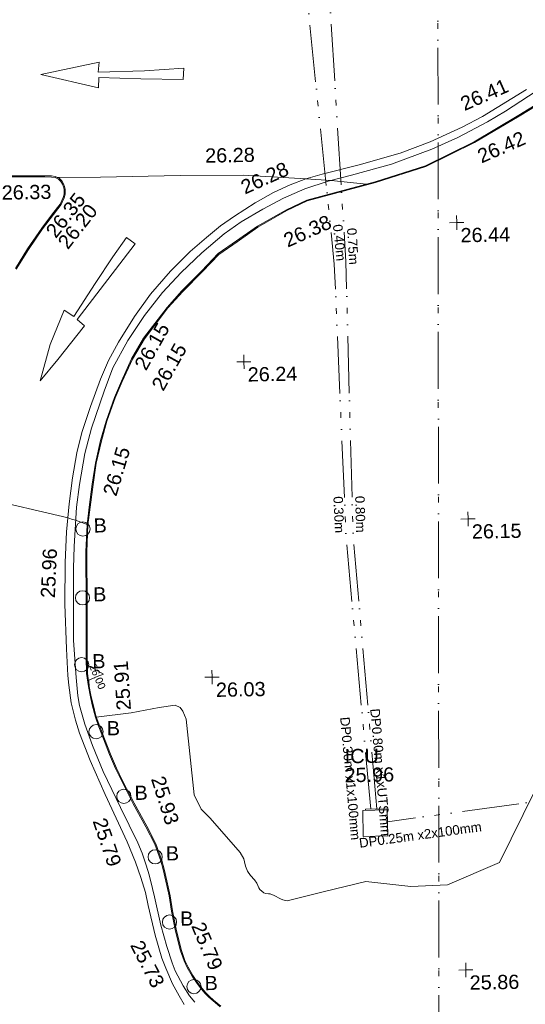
# Model space of a CAD drawing. Header units: millimetres. Extents: x -287732 to 520720, y -88450 to 287754.
# Tile 95 of 256: x -113045 to -99697, y 30207 to 56187. Entities that reach past the tile are written whole.
import ezdxf

# ---------------------------------------------------------------- set-up
doc = ezdxf.new("R2010")
doc.units = ezdxf.units.MM
for name, pattern in [('IMPORT-UG_EIR_QLB2 _2_', [2750, 1500, -300, 0, -300, 150, -300, 0, -200]), ('IMPORT-UG_ELEC_STREET LIGHTING_QLB2 _2_', [2700, 1500, -300, 0, -250, 150, -300, 0, -200]), ('IMPORT-UG_WATER_QLB2 _2_', [2500, 1500, -300, 0, -50, 150, -300, 0, -200])]:
    doc.linetypes.add(name, pattern=pattern)
for name, color, linetype, lineweight, true_color in [('00_TOPO_FURN_BOLLARD', 7, 'Continuous', 9, 0x666666), ('00_TOPO_KERB_BOTTOM', 1, 'Continuous', 9, 0xff0000), ('00_TOPO_KERB_TOP', 7, 'Continuous', 9, 0xa500a5), ('00_TOPO_LEVEL_SPOT', 7, 'Continuous', 9, 0x666666), ('00_TOPO_ROAD_MARKING_ARROWS', 7, 'Continuous', 9, 0x999999), ('00_TOPO_ROAD_MARKING_YELLOW_CONTINUOUS', 40, 'Continuous', 9, 0xffbf00), ('00_TOPO_SERV_IC', 5, 'Continuous', 9, 0x0000ff), ('01_DTM_CONTOUR_MNR', 7, 'Continuous', 9, 0xa5a552), ('01_DTM_CONTOUR_MNR_LABELS', 7, 'Continuous', 9, 0xa5a552), ('12333-PUM-2D-U-0001-C01 - Rev2_REVIT IMPORT_dwg', 7, 'Continuous', 9, 0x767676), ('PUM-EIRCOMM-MH', 6, 'Continuous', 9, 0xff00ff), ('PUM-EIRCOMM-NOTES', 6, 'Continuous', 9, 0xff00ff), ('PUM-EIRCOMM-QLB2', 6, 'IMPORT-UG_EIR_QLB2 _2_', 9, 0xff00ff), ('PUM-WATER-QLB2', 5, 'IMPORT-UG_WATER_QLB2 _2_', 9, 0x0000ff)]:
    doc.layers.add(name, color=color, linetype=linetype, lineweight=lineweight, true_color=true_color)
doc.layers.add('00_TOPO_SURFACE', color=7, linetype='Continuous', lineweight=9)
doc.styles.add('Arial_1', font='arial.ttf', dxfattribs={"height": 250})
doc.styles.add('Swis721 Lt BT_1', font='swissl.ttf', dxfattribs={"height": 200})
doc.styles.add('Swis721 Lt BT_2', font='swissl.ttf', dxfattribs={"height": 375})

# ---------------------------------------------------------------- blocks, each defined once
blk = doc.blocks.new('12333-PUM-2D-U-0001-C01 - Rev2_REVIT IMPORT_dwg_MSL_Bollard_2-2077182-Site Location Plan Proposed')
at = {"layer": '00_TOPO_FURN_BOLLARD', "color": 254, "true_color": 0xcccccc}
blk.add_circle((0, 0), 62.5, dxfattribs=at)
blk = doc.blocks.new('12333-PUM-2D-U-0001-C01 - Rev2_REVIT IMPORT_dwg_MM-2077200-Site Location Plan Proposed')
at = {"layer": '00_TOPO_LEVEL_SPOT', "color": 254, "true_color": 0xcccccc, "flags": 128}
for points in [[(0, -500), (0, 0), (-500, 0)], [(500, 0), (0, 0), (0, 500)]]:
    blk.add_lwpolyline(points, dxfattribs=at)
blk = doc.blocks.new('12333-PUM-2D-U-0001-C01 - Rev2_REVIT IMPORT_dwg_MGS62954_T2_Galway_ITM_3d_Rev1-2077680-Site Location Plan Proposed')
at = {"layer": '00_TOPO_KERB_BOTTOM', "color": 254, "true_color": 0xcccccc, "flags": 128}
for points in [[(533804309, 725611566), (533803040, 725610822), (533801852, 725610146), (533800559, 725609534), (533799225, 725609135), (533797408, 725608682), (533796869, 725608435), (533796094, 725608013), (533795533, 725607635), (533795048, 725607310), (533794607, 725606863), (533794072, 725606345), (533793672, 725605916), (533793038, 725605112), (533792711, 725604573), (533792430, 725603988), (533792240, 725603559), (533792009, 725602946), (533791852, 725602430), (533791707, 725601839), (533791615, 725601283), (533791521, 725600682), (533791458, 725600219), (533791416, 725599501), (533791401, 725598133), (533791377, 725596724), (533791380, 725596293), (533791419, 725595948), (533791459, 725595718), (533791513, 725595461), (533791589, 725595135), (533791680, 725594882), (533791796, 725594558), (533791947, 725594148), (533792098, 725593770), (533792264, 725593416), (533792547, 725592837), (533792871, 725592222), (533793100, 725591757), (533793250, 725591317), (533793309, 725591091), (533793374, 725590780), (533793457, 725590388), (533793514, 725589987), (533793601, 725589501), (533793683, 725589138), (533793728, 725588932), (533793818, 725588667), (533793898, 725588487), (533794022, 725588261), (533794150, 725588061), (533794265, 725587912), (533794360, 725587795), (533794454, 725587699), (533794564, 725587600), (533794752, 725587435)], [(533789177, 725609465), (533790502, 725609444), (533790681, 725609436), (533790781, 725609421), (533790881, 725609371), (533790948, 725609302), (533790992, 725609226), (533791022, 725609156), (533791036, 725609073), (533791037, 725609011), (533791036, 725608949), (533791007, 725608849), (533790919, 725608676), (533790715, 725608422), (533790423, 725608046), (533790036, 725607507), (533789708, 725606996)]]:
    blk.add_lwpolyline(points, dxfattribs=at)
at = {"layer": '00_TOPO_KERB_TOP', "color": 254, "true_color": 0xcccccc, "flags": 128}
for points in [[(533804115, 725611423), (533803053, 725610801), (533801863, 725610123), (533800568, 725609511), (533799232, 725609110), (533797416, 725608658), (533796880, 725608412), (533796107, 725607992), (533795547, 725607614), (533795064, 725607291), (533794624, 725606845), (533794090, 725606327), (533793691, 725605899), (533793058, 725605098), (533792733, 725604561), (533792452, 725603977), (533792263, 725603550), (533792032, 725602938), (533791876, 725602423), (533791732, 725601834), (533791640, 725601279), (533791546, 725600678), (533791482, 725600217), (533791441, 725599500), (533791426, 725598133), (533791402, 725596724), (533791405, 725596294), (533791444, 725595952), (533791483, 725595723), (533791537, 725595466), (533791613, 725595142), (533791703, 725594890), (533791820, 725594566), (533791970, 725594157), (533792121, 725593780), (533792287, 725593427), (533792570, 725592848), (533792894, 725592234), (533793123, 725591767), (533793274, 725591324), (533793334, 725591097), (533793399, 725590785), (533793481, 725590393), (533793539, 725589991), (533793625, 725589506), (533793708, 725589144), (533793752, 725588938), (533793842, 725588676), (533793920, 725588499), (533794044, 725588273), (533794171, 725588076), (533794285, 725587928), (533794379, 725587812), (533794471, 725587717), (533794580, 725587618), (533794768, 725587455)], [(533789177, 725609437), (533790501, 725609416), (533790678, 725609408), (533790773, 725609394), (533790864, 725609348), (533790926, 725609285), (533790967, 725609214), (533790994, 725609148), (533791008, 725609070), (533791009, 725609012), (533791008, 725608953), (533790981, 725608860), (533790895, 725608691), (533790693, 725608439), (533790401, 725608062), (533790013, 725607523), (533789684, 725607011)]]:
    blk.add_lwpolyline(points, dxfattribs=at)
at = {"layer": '00_TOPO_ROAD_MARKING_ARROWS', "color": 254, "true_color": 0xcccccc, "flags": 128}
for points in [[(533790450, 725612120), (533791990, 725612420), (533791960, 725612150), (533793180, 725612170), (533794220, 725612220), (533794200, 725611920), (533793080, 725611960), (533791980, 725612010), (533791960, 725611740)], [(533792630, 725607780), (533792260, 725607270), (533791780, 725606580), (533791210, 725605720), (533790950, 725605890), (533790570, 725604990), (533790290, 725604040), (533790760, 725604590), (533791480, 725605470), (533791290, 725605640), (533792860, 725607610)]]:
    blk.add_lwpolyline(points, close=True, dxfattribs=at)
at = {"layer": '00_TOPO_ROAD_MARKING_YELLOW_CONTINUOUS', "color": 254, "true_color": 0xcccccc, "flags": 128}
for points in [[(533803260, 725611500), (533802080, 725610810), (533801540, 725610530), (533800690, 725610160), (533799890, 725609880), (533798810, 725609590), (533797830, 725609360), (533797390, 725609240), (533796980, 725609090), (533796530, 725608900), (533796040, 725608630), (533795490, 725608290), (533795120, 725608040), (533794740, 725607740), (533794310, 725607380), (533793780, 725606870), (533793240, 725606270), (533792810, 725605690), (533792370, 725605020), (533792100, 725604540), (533791880, 725604050), (533791600, 725603340), (533791360, 725602650), (533791220, 725602120), (533791100, 725601460), (533791000, 725600780), (533790910, 725600040), (533790860, 725599230), (533790840, 725598130), (533790860, 725596950), (533790880, 725596250), (533790900, 725595990), (533790960, 725595530), (533791060, 725595070), (533791160, 725594720), (533791430, 725594000), (533791810, 725593090), (533792370, 725591830), (533792580, 725591290), (533792720, 725590890), (533792830, 725590490), (533792900, 725590140), (533793070, 725589360), (533793230, 725588750), (533793330, 725588480), (533793500, 725588070), (533793670, 725587750), (533793800, 725587520)], [(533803510, 725611450), (533802690, 725610940), (533802210, 725610660), (533801420, 725610260), (533800730, 725609970), (533799660, 725609590), (533798600, 725609320), (533797980, 725609170), (533797360, 725608980), (533796790, 725608740), (533796240, 725608460), (533795670, 725608140), (533795210, 725607830), (533794610, 725607340), (533794060, 725606830), (533793560, 725606310), (533793070, 725605710), (533792620, 725605060), (533792210, 725604350), (533791970, 725603730), (533791620, 725602760), (533791430, 725602100), (533791280, 725601280), (533791190, 725600690), (533791110, 725599650), (533791080, 725599080), (533791050, 725597170), (533791100, 725596190), (533791140, 725595710), (533791180, 725595450), (533791310, 725594960), (533791500, 725594390), (533791770, 725593700), (533792210, 725592740), (533792650, 725591800), (533792760, 725591530), (533792860, 725591210), (533792940, 725590950), (533793020, 725590590), (533793070, 725590370), (533793220, 725589620), (533793370, 725589050), (533793500, 725588620), (533793580, 725588410), (533793780, 725588010), (533793950, 725587740), (533794080, 725587570)]]:
    blk.add_lwpolyline(points, dxfattribs=at)
at = {"layer": '00_TOPO_SERV_IC', "color": 254, "true_color": 0xcccccc}
for p, q in [((533798602, 725591869), (533798602, 725592554)), ((533799250, 725592554), (533798602, 725592554)), ((533799250, 725591869), (533799250, 725592554)), ((533798602, 725591869), (533799250, 725591869))]:
    blk.add_line(p, q, dxfattribs=at)
at = {"layer": '00_TOPO_SURFACE', "color": 254, "true_color": 0xcccccc, "flags": 128}
blk.add_lwpolyline([(533790831, 725609396), (533791970, 725609380), (533794080, 725609390), (533795740, 725609370), (533797390, 725609240), (533798060, 725609189), (533798991, 725609076)], dxfattribs=at)
at = {"layer": '01_DTM_CONTOUR_MNR', "color": 254, "true_color": 0xcccccc, "flags": 128}
blk.add_lwpolyline([(533803154, 725592991), (533802192, 725591113), (533800805, 725590556), (533799836, 725590526), (533798650, 725590673), (533797556, 725590434), (533796564, 725590206), (533796456, 725590231), (533796396, 725590261), (533796226, 725590346), (533796124, 725590394), (533796081, 725590396), (533795999, 725590404), (533795956, 725590428), (533795855, 725590513), (533795827, 725590561), (533795773, 725590684), (533795711, 725590771), (533795612, 725590890), (533795535, 725591006), (533795488, 725591140), (533795462, 725591254), (533795439, 725591333), (533795352, 725591498), (533794576, 725592418), (533794340, 725592658), (533794158, 725593041), (533793984, 725595045), (533793904, 725595253), (533793835, 725595355), (533793697, 725595417), (533793277, 725595367), (533792534, 725595239), (533791610, 725595140), (533791536, 725595469), (533791481, 725595709), (533791441, 725595940), (533791430, 725596120), (533791655, 725596206), (533791826, 725596271), (533791410, 725596510), (533791399, 725596702), (533791399, 725596720), (533791400, 725596838), (533791415, 725598130), (533791422, 725599226), (533791431, 725599500), (533791460, 725600220), (533791160, 725600340), (533791053, 725600371), (533790960, 725600410), (533788700, 725600980)], dxfattribs=at)
for name, p, xscale, yscale, zscale in [('12333-PUM-2D-U-0001-C01 - Rev2_REVIT IMPORT_dwg_MM-2077200-Site Location Plan Proposed', (533801354, 725608019), 0.375, 0.375, 0.375), ('12333-PUM-2D-U-0001-C01 - Rev2_REVIT IMPORT_dwg_MM-2077200-Site Location Plan Proposed', (533795673, 725604444), 0.375, 0.375, 0.375), ('12333-PUM-2D-U-0001-C01 - Rev2_REVIT IMPORT_dwg_MSL_Bollard_2-2077182-Site Location Plan Proposed', (533791348, 725600108), 3, 3, 3), ('12333-PUM-2D-U-0001-C01 - Rev2_REVIT IMPORT_dwg_MM-2077200-Site Location Plan Proposed', (533801517, 725600196), 0.375, 0.375, 0.375), ('12333-PUM-2D-U-0001-C01 - Rev2_REVIT IMPORT_dwg_MSL_Bollard_2-2077182-Site Location Plan Proposed', (533791304, 725598292), 3, 3, 3), ('12333-PUM-2D-U-0001-C01 - Rev2_REVIT IMPORT_dwg_MSL_Bollard_2-2077182-Site Location Plan Proposed', (533791250, 725596527), 3, 3, 3), ('12333-PUM-2D-U-0001-C01 - Rev2_REVIT IMPORT_dwg_MM-2077200-Site Location Plan Proposed', (533794689, 725596139), 0.375, 0.375, 0.375), ('12333-PUM-2D-U-0001-C01 - Rev2_REVIT IMPORT_dwg_MSL_Bollard_2-2077182-Site Location Plan Proposed', (533791602, 725594752), 3, 3, 3), ('12333-PUM-2D-U-0001-C01 - Rev2_REVIT IMPORT_dwg_MSL_Bollard_2-2077182-Site Location Plan Proposed', (533792305, 725593036), 3, 3, 3), ('12333-PUM-2D-U-0001-C01 - Rev2_REVIT IMPORT_dwg_MSL_Bollard_2-2077182-Site Location Plan Proposed', (533793104, 725591424), 3, 3, 3), ('12333-PUM-2D-U-0001-C01 - Rev2_REVIT IMPORT_dwg_MSL_Bollard_2-2077182-Site Location Plan Proposed', (533793451, 725589697), 3, 3, 3), ('12333-PUM-2D-U-0001-C01 - Rev2_REVIT IMPORT_dwg_MM-2077200-Site Location Plan Proposed', (533801251, 725588298), 0.375, 0.375, 0.375), ('12333-PUM-2D-U-0001-C01 - Rev2_REVIT IMPORT_dwg_MSL_Bollard_2-2077182-Site Location Plan Proposed', (533794067, 725587984), 3, 3, 3)]:
    blk.add_blockref(name, p, dxfattribs=dict(xscale=xscale, yscale=yscale, zscale=zscale))
at = {"layer": '00_TOPO_FURN_BOLLARD', "char_height": 375, "width": 398.91, "attachment_point": 1, "line_spacing_factor": 1.005062, "style": 'Swis721 Lt BT_2'}
for insert in [(533791631, 725600383), (533791587, 725598566), (533791533, 725596801), (533791885, 725595026), (533792587, 725593310), (533793386, 725591698), (533793734, 725589971), (533794350, 725588258)]:
    blk.add_mtext('B', dxfattribs=dict(at, insert=insert))
at = {"layer": '00_TOPO_KERB_BOTTOM', "color": 251, "true_color": 0x666666, "char_height": 375, "width": 1495.9, "attachment_point": 1, "line_spacing_factor": 1.005062, "style": 'Swis721 Lt BT_2'}
for s, insert, rotation in [('26.42', (533801890, 725609911), 22.7494), ('26.20', (533790787, 725607704), 50.9008), ('26.15', (533793207, 725603874), 59.8492), ('25.91', (533792159, 725595297), 92.854), ('25.79', (533794366, 725589725), 291.6825)]:
    blk.add_mtext(s, dxfattribs=dict(at, insert=insert, rotation=rotation))
at = {"layer": '00_TOPO_KERB_TOP', "color": 251, "true_color": 0x666666, "char_height": 375, "width": 1495.9, "attachment_point": 1, "line_spacing_factor": 1.005062, "style": 'Swis721 Lt BT_2'}
for s, insert, rotation in [('26.35', (533790476, 725608005), 50.9008), ('26.38', (533796735, 725607779), 23.2465), ('26.15', (533791884, 725601047), 72.3906), ('25.93', (533793385, 725593593), 286.709)]:
    blk.add_mtext(s, dxfattribs=dict(at, insert=insert, rotation=rotation))
at = {"layer": '00_TOPO_LEVEL_SPOT', "char_height": 375, "width": 1495.9, "attachment_point": 1, "line_spacing_factor": 1.005062, "style": 'Swis721 Lt BT_2'}
for s, insert in [('26.33', (533789359, 725609208)), ('26.44', (533801449, 725607872)), ('26.24', (533795768, 725604296)), ('26.15', (533801612, 725600049)), ('26.03', (533794784, 725595991)), ('25.86', (533801346, 725588150))]:
    blk.add_mtext(s, dxfattribs=dict(at, insert=insert))
at = {"layer": '00_TOPO_ROAD_MARKING_YELLOW_CONTINUOUS', "color": 251, "true_color": 0x666666, "char_height": 375, "width": 1495.9, "attachment_point": 1, "line_spacing_factor": 1.005062, "style": 'Swis721 Lt BT_2'}
for s, insert, rotation in [('26.41', (533801465, 725611300), 22.7494), ('26.28', (533795630, 725609199), 23.2465), ('26.15', (533792762, 725604422), 59.8492), ('25.96', (533790201, 725598316), 86.4215), ('25.79', (533791823, 725592514), 287.726), ('25.73', (533792732, 725589272), 296.2141)]:
    blk.add_mtext(s, dxfattribs=dict(at, insert=insert, rotation=rotation))
at = {"layer": '00_TOPO_SERV_IC', "color": 251, "true_color": 0x666666, "char_height": 375, "attachment_point": 1, "line_spacing_factor": 1.005062, "style": 'Swis721 Lt BT_2'}
for s, insert, width in [('ICU', (533798153, 725594179), 1021.01), ('25.96', (533798139, 725593679), 1495.9)]:
    blk.add_mtext(s, dxfattribs=dict(at, insert=insert, width=width))
at = {"layer": '00_TOPO_SURFACE', "color": 251, "true_color": 0x666666, "insert": (533794745, 725610090), "char_height": 375, "width": 1495.9, "attachment_point": 1, "line_spacing_factor": 1.005062, "style": 'Swis721 Lt BT_2'}
blk.add_mtext('26.28', dxfattribs=at)
at = {"layer": '01_DTM_CONTOUR_MNR_LABELS', "color": 251, "true_color": 0x666666, "insert": (533791758, 725596246), "char_height": 200, "width": 797.8, "attachment_point": 2, "rotation": 291.6644, "line_spacing_factor": 1.005062, "style": 'Swis721 Lt BT_1'}
blk.add_mtext('26.00', dxfattribs=at)
blk = doc.blocks.new('12333-PUM-2D-U-0001-C01 - Rev2_REVIT IMPORT_dwg-1620468-Site Location Plan Proposed')
at = {"layer": 'PUM-EIRCOMM-MH', "color": 211, "true_color": 0xffaaff}
blk.add_line((158164, -23267), (158165, -23300), dxfattribs=at)
at = {"layer": 'PUM-EIRCOMM-MH', "color": 211, "true_color": 0xffaaff, "flags": 128}
blk.add_lwpolyline([(157594, -23300), (157593, -23267), (158164, -23267)], dxfattribs=at)
at = {"layer": 'PUM-EIRCOMM-QLB2', "color": 211, "true_color": 0xffaaff}
blk.add_line((164377, -22876), (158170, -23611), dxfattribs=at)
at = {"layer": 'PUM-EIRCOMM-QLB2', "color": 211, "true_color": 0xffaaff, "flags": 128}
for points in [[(157734, -23267), (157210, -16057), (157025, -8873), (156302, -340), (156133, 1730), (156232, 7377), (156249, 14555)], [(157894, -23267), (157395, -16028), (157331, -8809), (156927, 336)]]:
    blk.add_lwpolyline(points, dxfattribs=at)
at = {"layer": 'PUM-WATER-QLB2', "color": 161, "true_color": 0xaaaaff}
blk.add_line((159942, 1787), (158615, -79065), dxfattribs=at)
blk.add_blockref('12333-PUM-2D-U-0001-C01 - Rev2_REVIT IMPORT_dwg_MGS62954_T2_Galway_ITM_3d_Rev1-2077680-Site Location Plan Proposed', (-533641080, -725615854))
at = {"layer": 'PUM-EIRCOMM-NOTES', "char_height": 250, "attachment_point": 2, "line_spacing_factor": 0.941778, "style": 'Arial_1'}
for s, insert, width, rotation in [('0.40m', (157295, -8299), 1160.03, 274.8431), ('0.75m', (157647, -8407), 1160.03, 272.5327), ('0.30m', (157155, -15483), 1160.03, 271.4751), ('0.80m', (157722, -15484), 1160.03, 270.5079), ('DP0.80m x1xUTSmm', (158133, -22293), 4027.95, 273.9433), ('DP0.30m x1x100mm', (157337, -22442), 3893.28, 274.1546), ('DP0.25m x2x100mm', (159018, -23845), 3893.28, 6.7518)]:
    blk.add_mtext(s, dxfattribs=dict(at, insert=insert, width=width, rotation=rotation))

msp = doc.modelspace()

# ---------------------------------------------------------------- block references
at = {"layer": '12333-PUM-2D-U-0001-C01 - Rev2_REVIT IMPORT_dwg', "color": 254, "linetype": 'IMPORT-UG_ELEC_STREET LIGHTING_QLB2 _2_', "true_color": 0xffd4d4, "rotation": 0.9999999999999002}
msp.add_blockref('12333-PUM-2D-U-0001-C01 - Rev2_REVIT IMPORT_dwg-1620468-Site Location Plan Proposed', (-261895, 55870), dxfattribs=at)

doc.saveas('drawing.dxf')
